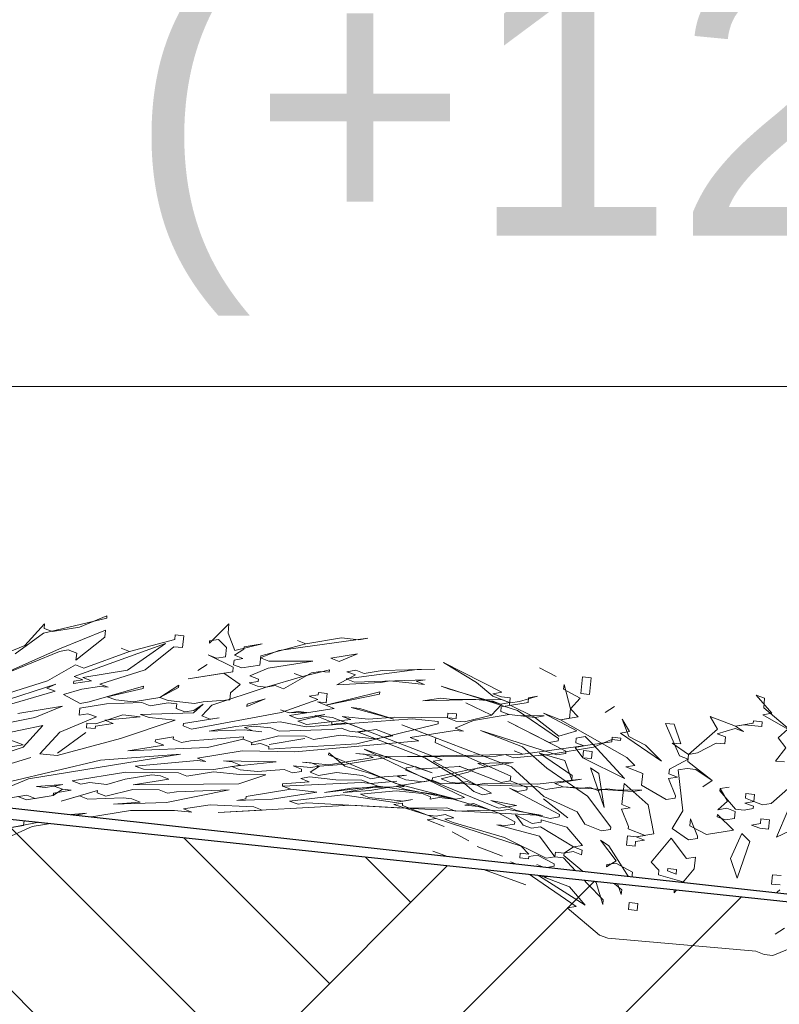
# Model space of a CAD drawing. Header units: millimetres. Extents: x 208545 to 5957542, y -593447 to 257160.
# Tile 34 of 60: x 5941322 to 5942181, y -588556 to -587442. Entities that reach past the tile are written whole.
import ezdxf

# ---------------------------------------------------------------- set-up
doc = ezdxf.new("R2010")
doc.units = ezdxf.units.MM
doc.header["$MEASUREMENT"] = 0
doc.linetypes.add('Wipeout_Contour', pattern=[1000, 0, -1000])
for name, color, linetype in [('Sytuacja - Teren', 7, 'Continuous'), ('Wnętrze - Umeblowanie', 7, 'Continuous'), ('Wymiarowanie - Ogólne', 7, 'Continuous')]:
    doc.layers.add(name, color=color, linetype=linetype)
for name, color, linetype, lineweight in [('Sytuacja - Teren_Nr_pióra__1', 7, 'Continuous', 13), ('Sytuacja - Teren_Nr_pióra__21', 7, 'Continuous', 25), ('Wnętrze - Umeblowanie_Nr_pióra__2', 8, 'Continuous', 13), ('Wymiarowanie - Ogólne_Nr_pióra__1', 7, 'Continuous', 13)]:
    doc.layers.add(name, color=color, linetype=linetype, lineweight=lineweight)
doc.styles.add('STYL_AUTOMATYCZNY_1', font='arial.ttf')

# ---------------------------------------------------------------- blocks, each defined once
blk = doc.blocks.new('Krzewy 27[21]_4', base_point=(5942317, -588515.5))
at = {"layer": 'Wnętrze - Umeblowanie_Nr_pióra__2', "color": 8, "linetype": 'Continuous', "lineweight": 13}
for p, q in [((5941867.2, -588203), (5941801.3, -588169.3)), ((5941801.3, -588169.3), (5941838.6, -588192)), ((5941909.8, -588175.2), (5941928.7, -588185.2)), ((5941928.7, -588185.2), (5941909.8, -588175.2)), ((5941838.6, -588192), (5941856.9, -588207.3)), ((5941958.4, -588185.6), (5941956.5, -588204.2)), ((5941968.2, -588186.7), (5941958.4, -588185.6)), ((5941966.3, -588205.3), (5941968.2, -588186.7)), ((5941808, -588199.6), (5941798.5, -588195.9)), ((5941798.5, -588195.9), (5941885, -588223.6)), ((5941865.9, -588216.3), (5941808, -588199.6)), ((5941857.1, -588204.7), (5941867.2, -588203)), ((5941937.1, -588199.5), (5941937.6, -588194.2)), ((5941955.9, -588209.5), (5941937.1, -588199.5)), ((5941937.6, -588194.2), (5941944.7, -588221.8)), ((5941856.9, -588207.3), (5941876, -588214.7)), ((5941866.7, -588208.3), (5941857.1, -588204.7)), ((5941876, -588214.7), (5941865.9, -588216.3)), ((5941876.5, -588209.4), (5941866.7, -588208.3)), ((5941875.7, -588217.3), (5941876.5, -588209.4)), ((5941944.7, -588221.8), (5941955.9, -588209.5)), ((5941956.5, -588204.2), (5941966.3, -588205.3)), ((5942164.4, -588209.7), (5942154.8, -588206.1)), ((5942154.8, -588206.1), (5942172.5, -588226.7)), ((5942163.3, -588220.4), (5942164.4, -588209.7)), ((5941626.6, -588226.3), (5941617, -588222.7)), ((5941617, -588222.7), (5941626.6, -588226.3)), ((5941636.7, -588224.7), (5941626.6, -588226.3)), ((5941626.6, -588226.3), (5941646.5, -588225.7)), ((5941646.5, -588225.7), (5941636.7, -588224.7)), ((5941706.5, -588221.2), (5941696.7, -588220.2)), ((5941696.7, -588220.2), (5941745, -588233.3)), ((5941745, -588233.3), (5941706.5, -588221.2)), ((5941826.3, -588214.9), (5941854.7, -588228.6)), ((5941854.7, -588228.6), (5941826.3, -588214.9)), ((5941904, -588231), (5941875.7, -588217.3)), ((5941885, -588223.6), (5941931.3, -588255.3)), ((5941944.7, -588221.8), (5941943.6, -588232.4)), ((5941953.7, -588230.8), (5941944.7, -588221.8)), ((5941994.6, -588218.9), (5941984, -588225.9)), ((5941984, -588225.9), (5941994.6, -588218.9)), ((5942199.8, -588251), (5942163.3, -588220.4)), ((5941675.7, -588231.4), (5941656, -588229.4)), ((5941656, -588229.4), (5941675.1, -588236.7)), ((5941675.1, -588236.7), (5941674.8, -588239.4)), ((5941799.8, -588279.2), (5941675.7, -588231.4)), ((5941920.9, -588259.6), (5941873.8, -588235.9)), ((5941873.8, -588235.9), (5941939.7, -588269.6)), ((5941931.6, -588252.7), (5941904, -588231)), ((5941933.5, -588234.1), (5941914.4, -588226.7)), ((5941914.4, -588226.7), (5941952, -588246.7)), ((5941933.5, -588234.1), (5941953.7, -588230.8)), ((5941943.6, -588232.4), (5941933.5, -588234.1)), ((5942008.5, -588276.7), (5941933.5, -588234.1)), ((5942011, -588252.8), (5942003.1, -588233.2)), ((5942003.1, -588233.2), (5942011.5, -588247.5)), ((5942131.3, -588241.2), (5942102.7, -588230.2)), ((5942102.7, -588230.2), (5942111.1, -588244.5)), ((5942151.8, -588235.3), (5942151.5, -588237.9)), ((5942161.6, -588236.3), (5942151.8, -588235.3)), ((5942161.1, -588241.6), (5942161.6, -588236.3)), ((5942172.5, -588226.7), (5942162.4, -588228.3)), ((5942162.4, -588228.3), (5942190.5, -588244.7)), ((5941674.8, -588239.4), (5941684.9, -588237.8)), ((5941684.9, -588237.8), (5941694.8, -588238.8)), ((5941694.8, -588238.8), (5941713.9, -588246.1)), ((5941713.9, -588246.1), (5941703.8, -588247.8)), ((5941703.8, -588247.8), (5941780.1, -588277.2)), ((5941878.3, -588287.4), (5941754.2, -588239.6)), ((5941754.2, -588239.6), (5941792.4, -588254.3)), ((5941929.4, -588273.9), (5941842.9, -588246.1)), ((5941842.9, -588246.1), (5941890.6, -588264.5)), ((5941952, -588246.7), (5941931.6, -588252.7)), ((5942011.5, -588247.5), (5942001.4, -588249.2)), ((5942062, -588239.1), (5942052.2, -588238.3)), ((5942052.2, -588238.3), (5942068.2, -588274.9)), ((5942069.7, -588261.4), (5942062, -588239.1)), ((5942111.1, -588244.5), (5942078.3, -588273.3)), ((5942110.6, -588249.8), (5942131, -588243.8)), ((5942131, -588243.8), (5942140.6, -588247.5)), ((5942151.5, -588237.9), (5942131.3, -588241.2)), ((5942131.3, -588241.2), (5942141.4, -588239.6)), ((5942140.6, -588247.5), (5942131.3, -588241.2)), ((5942141.4, -588239.6), (5942161.1, -588241.6)), ((5942190.5, -588244.7), (5942179.6, -588254.3)), ((5941792.4, -588254.3), (5941791.9, -588259.6)), ((5941931, -588258), (5941920.9, -588259.6)), ((5941931.3, -588255.3), (5941931, -588258)), ((5941951.2, -588254.7), (5941950.7, -588260)), ((5941961.3, -588253.1), (5941951.2, -588254.7)), ((5941970.3, -588262), (5941961.3, -588253.1)), ((5942001.4, -588249.2), (5942047.8, -588280.8)), ((5942029.8, -588262.9), (5942011, -588252.8)), ((5942120.1, -588253.5), (5942110.6, -588249.8)), ((5942119.3, -588261.4), (5942120.1, -588253.5)), ((5942179.6, -588254.3), (5942188.3, -588265.9)), ((5941788.3, -588294.1), (5941711.6, -588267.4)), ((5941711.6, -588267.4), (5941825.1, -588322.1)), ((5941791.9, -588259.6), (5941877.2, -588298)), ((5941890.6, -588264.5), (5941917.9, -588288.8)), ((5941939.7, -588269.6), (5941939.5, -588272.3)), ((5941960.2, -588263.7), (5941950.1, -588265.3)), ((5941950.1, -588265.3), (5941958.8, -588277)), ((5941950.7, -588260), (5941960.2, -588263.7)), ((5941959.7, -588269), (5941958.8, -588277)), ((5941969.5, -588270), (5941959.7, -588269)), ((5941968.7, -588278), (5941969.5, -588270)), ((5942006, -588300.6), (5941970.3, -588262)), ((5942047.8, -588280.8), (5942029.8, -588262.9)), ((5942078.3, -588273.3), (5942059.8, -588260.6)), ((5942059.8, -588260.6), (5942069.7, -588261.4)), ((5942088.4, -588271.6), (5942109.5, -588260.4)), ((5942109.5, -588260.4), (5942119.3, -588261.4)), ((5942188.3, -588265.9), (5942176.8, -588280.8)), ((5941671.3, -588273.9), (5941671.5, -588271.3)), ((5941747.3, -588306), (5941671.3, -588273.9)), ((5941671.5, -588271.3), (5941689.8, -588286.6)), ((5941780.1, -588277.2), (5941817.5, -588299.8)), ((5941789.7, -588280.9), (5941799.8, -588279.2)), ((5941855.4, -588317.2), (5941789.7, -588280.9)), ((5941938.6, -588280.2), (5941909.7, -588271.9)), ((5941909.7, -588271.9), (5941946.8, -588297.2)), ((5941939.5, -588272.3), (5941929.4, -588273.9)), ((5941946.3, -588302.5), (5941938.6, -588280.2)), ((5941958.8, -588277), (5942006, -588300.6)), ((5941958.8, -588277), (5941968.7, -588278)), ((5942017.5, -588285.7), (5942008.5, -588276.7)), ((5942077.8, -588278.6), (5942056.8, -588289.8)), ((5942068.2, -588274.9), (5942077.8, -588278.6)), ((5942077.5, -588281.2), (5942078.3, -588273.3)), ((5942105, -588302.9), (5942077.5, -588281.2)), ((5942078.3, -588273.3), (5942088.4, -588271.6)), ((5942176.8, -588280.8), (5942186.7, -588281.8)), ((5941689.8, -588286.6), (5941718.7, -588295)), ((5941758.8, -588291.1), (5941759.1, -588288.4)), ((5941863.5, -588334.2), (5941758.8, -588291.1)), ((5941759.1, -588288.4), (5941769.2, -588286.8)), ((5941769.2, -588286.8), (5941788.3, -588294.1)), ((5941866.6, -588305), (5941818.9, -588286.6)), ((5941818.9, -588286.6), (5941866.6, -588305)), ((5941914.6, -588320.7), (5941878.3, -588287.4)), ((5941917.9, -588288.8), (5941964.2, -588320.5)), ((5941976.8, -588294.9), (5941967.6, -588288.6)), ((5941967.6, -588288.6), (5941982.8, -588333.1)), ((5942007.4, -588287.4), (5942017.5, -588285.7)), ((5942026.5, -588294.7), (5942007.4, -588287.4)), ((5942056.8, -588289.8), (5942056.2, -588295.1)), ((5942066.6, -588290.8), (5942076.7, -588289.2)), ((5942071.7, -588337), (5942066.6, -588290.8)), ((5942076.7, -588289.2), (5942086.5, -588290.2)), ((5942086.5, -588290.2), (5942105, -588302.9)), ((5941718.7, -588295), (5941756.9, -588309.7)), ((5941817.5, -588299.8), (5941835.7, -588315.2)), ((5941876.7, -588303.3), (5941866.6, -588305)), ((5941866.6, -588305), (5941876.7, -588303.3)), ((5941877.2, -588298), (5941876.7, -588303.3)), ((5941876.7, -588303.3), (5941895.8, -588310.7)), ((5941946.8, -588297.2), (5941946.3, -588302.5)), ((5941982.8, -588333.1), (5941976.8, -588294.9)), ((5942025.1, -588308), (5942026.5, -588294.7)), ((5942065.8, -588298.8), (5942055.7, -588300.4)), ((5942055.7, -588300.4), (5942063.6, -588320)), ((5942056.2, -588295.1), (5942065.8, -588298.8)), ((5942105, -588302.9), (5942094.4, -588309.8)), ((5942094.4, -588309.8), (5942105, -588302.9)), ((5941666.8, -588316.4), (5941727.2, -588309.3)), ((5941697.1, -588311.5), (5941666.8, -588316.4)), ((5941756.9, -588309.7), (5941697.1, -588311.5)), ((5941727.2, -588309.3), (5941795.6, -588319.1)), ((5941815, -588323.8), (5941747.3, -588306)), ((5941885.4, -588315), (5941875.8, -588311.3)), ((5941875.8, -588311.3), (5941932.3, -588341.3)), ((5941895.5, -588313.3), (5941885.4, -588315)), ((5941895.8, -588310.7), (5941895.5, -588313.3)), ((5942005.5, -588306), (5942003, -588329.9)), ((5942032.7, -588330.3), (5942005.5, -588306)), ((5942053.2, -588324.3), (5942025.1, -588308)), ((5942113.8, -588314.5), (5942114, -588311.9)), ((5942131.5, -588335.2), (5942113.8, -588314.5)), ((5942114, -588311.9), (5942124.1, -588310.2)), ((5942124.1, -588310.2), (5942114, -588311.9)), ((5942114, -588311.9), (5942122.5, -588326.2)), ((5942193.7, -588309.4), (5942171.9, -588328.6)), ((5941795.6, -588319.1), (5941853.4, -588335.8)), ((5941825.1, -588322.1), (5941815, -588323.8)), ((5941835.7, -588315.2), (5941845.3, -588318.8)), ((5941845.3, -588318.8), (5941855.4, -588317.2)), ((5941883.7, -588330.9), (5941854.6, -588325.2)), ((5941854.6, -588325.2), (5941873.6, -588332.5)), ((5941914.3, -588323.3), (5941941.8, -588345)), ((5941941.8, -588345), (5941914.3, -588323.3)), ((5941952.5, -588338), (5941914.6, -588320.7)), ((5941964.2, -588320.5), (5941990.4, -588355.4)), ((5942063.3, -588322.7), (5942053.2, -588324.3)), ((5942063.6, -588320), (5942063.3, -588322.7)), ((5942143.2, -588317.6), (5942142.7, -588322.9)), ((5942142.7, -588322.9), (5942152.2, -588326.6)), ((5942153, -588318.6), (5942143.2, -588317.6)), ((5942152.2, -588326.6), (5942153, -588318.6)), ((5941755, -588328.2), (5941744.9, -588329.9)), ((5941744.9, -588329.9), (5941783.3, -588341.9)), ((5941754.7, -588330.9), (5941755, -588328.2)), ((5941783.3, -588341.9), (5941754.7, -588330.9)), ((5941853.4, -588335.8), (5941863, -588339.5)), ((5941873.6, -588332.5), (5941863.5, -588334.2)), ((5941873.6, -588332.5), (5941883.7, -588330.9)), ((5941883.2, -588336.2), (5941873.6, -588332.5)), ((5941921.9, -588345.6), (5941883.2, -588336.2)), ((5942012.5, -588333.5), (5942002.4, -588335.2)), ((5942002.4, -588335.2), (5942010.3, -588354.8)), ((5942003, -588329.9), (5942012.5, -588333.5)), ((5942039.2, -588363.2), (5942032.7, -588330.3)), ((5942059.7, -588357.2), (5942071.7, -588337)), ((5942122.5, -588326.2), (5942111.6, -588335.8)), ((5942111.6, -588335.8), (5942121.7, -588334.1)), ((5942121.7, -588334.1), (5942131.2, -588337.8)), ((5942141.3, -588336.2), (5942131.5, -588335.2)), ((5942151.4, -588334.5), (5942141.3, -588336.2)), ((5942152.2, -588326.6), (5942142.1, -588328.2)), ((5942142.1, -588328.2), (5942151.7, -588331.9)), ((5942151.7, -588331.9), (5942151.4, -588334.5)), ((5942161.8, -588330.3), (5942152.2, -588326.6)), ((5942171.9, -588328.6), (5942161.8, -588330.3)), ((5942191, -588336), (5942177.8, -588366.8)), ((5941792.9, -588345.6), (5941782.8, -588347.2)), ((5941782.8, -588347.2), (5941792.9, -588345.6)), ((5941782.8, -588347.2), (5941801.9, -588354.6)), ((5941801.9, -588354.6), (5941782.8, -588347.2)), ((5941793.1, -588343), (5941783.3, -588341.9)), ((5941783.3, -588341.9), (5941792.9, -588345.6)), ((5941792.9, -588345.6), (5941888.9, -588377.1)), ((5941803.2, -588341.3), (5941793.1, -588343)), ((5941802.7, -588346.6), (5941812.8, -588345)), ((5941812.2, -588350.3), (5941802.7, -588346.6)), ((5941812.8, -588345), (5941803.2, -588341.3)), ((5941863, -588339.5), (5941881.8, -588349.5)), ((5941901.4, -588351.5), (5941882.6, -588341.5)), ((5941882.6, -588341.5), (5941891.4, -588353.2)), ((5941911.8, -588347.2), (5941911.5, -588349.9)), ((5941940.7, -588355.6), (5941911.8, -588347.2)), ((5941932, -588344), (5941921.9, -588345.6)), ((5941932.3, -588341.3), (5941932, -588344)), ((5941960.9, -588352.3), (5941952.5, -588338)), ((5942079.9, -588354), (5942080.7, -588346)), ((5942080.7, -588346), (5942088.6, -588365.6)), ((5942110.7, -588343.7), (5942111, -588341.1)), ((5942120.3, -588347.4), (5942110.7, -588343.7)), ((5942111, -588341.1), (5942129, -588359.1)), ((5942130.4, -588345.8), (5942120.3, -588347.4)), ((5942131.2, -588337.8), (5942130.4, -588345.8)), ((5942160.1, -588346.2), (5942159.6, -588351.5)), ((5942169.9, -588347.2), (5942160.1, -588346.2)), ((5942168.8, -588357.8), (5942169.9, -588347.2)), ((5942177.8, -588366.8), (5942219.6, -588347)), ((5941870.1, -588367.1), (5941812.2, -588350.3)), ((5941871.4, -588353.8), (5941861.6, -588352.8)), ((5941861.6, -588352.8), (5941909.9, -588365.8)), ((5941881.5, -588352.1), (5941871.4, -588353.8)), ((5941881.8, -588349.5), (5941881.5, -588352.1)), ((5941891.4, -588353.2), (5941900.9, -588356.8)), ((5941900.9, -588356.8), (5941911, -588355.2)), ((5941911.5, -588349.9), (5941901.4, -588351.5)), ((5941911, -588355.2), (5941948.3, -588377.9)), ((5941958.4, -588376.2), (5941940.7, -588355.6)), ((5941980, -588359.7), (5941960.9, -588352.3)), ((5941990.1, -588358.1), (5941980, -588359.7)), ((5941990.4, -588355.4), (5941990.1, -588358.1)), ((5942010.3, -588354.8), (5942010, -588357.4)), ((5942010, -588357.4), (5942029.1, -588364.8)), ((5942078.2, -588369.9), (5942059.7, -588357.2)), ((5942098.7, -588364), (5942079.9, -588354)), ((5942129, -588359.1), (5942098.7, -588364)), ((5942159.6, -588351.5), (5942149.5, -588353.1)), ((5942149.5, -588353.1), (5942159, -588356.8)), ((5942159, -588356.8), (5942168.8, -588357.8)), ((5941811.1, -588360.9), (5941829.9, -588370.9)), ((5941829.9, -588370.9), (5941811.1, -588360.9)), ((5941917.2, -588390.7), (5941870.1, -588367.1)), ((5941909.9, -588365.8), (5941927.3, -588389.1)), ((5941988.2, -588376.6), (5941978.9, -588370.3)), ((5941978.9, -588370.3), (5941996.4, -588393.6)), ((5942009.2, -588365.4), (5942008.1, -588376)), ((5942019, -588366.4), (5942009.2, -588365.4)), ((5942018.5, -588371.7), (5942028.6, -588370.1)), ((5942019, -588366.4), (5942039.2, -588363.2)), ((5942029.1, -588364.8), (5942019, -588366.4)), ((5942028.6, -588370.1), (5942019, -588366.4)), ((5942058.6, -588367.8), (5942035.9, -588395)), ((5942076, -588391.1), (5942058.6, -588367.8)), ((5942088.3, -588368.3), (5942078.2, -588369.9)), ((5942088.6, -588365.6), (5942088.3, -588368.3)), ((5942138.5, -588362.7), (5942125.7, -588390.9)), ((5942147.5, -588371.7), (5942138.5, -588362.7)), ((5941839.2, -588377.3), (5941867.8, -588388.3)), ((5941867.8, -588388.3), (5941839.2, -588377.3)), ((5941888.9, -588377.1), (5941897.9, -588386)), ((5941948.3, -588377.9), (5941937.7, -588384.8)), ((5941948.3, -588377.9), (5941958.4, -588376.2)), ((5941957.9, -588381.5), (5941948.3, -588377.9)), ((5941957.3, -588386.9), (5941957.9, -588381.5)), ((5942013.8, -588416.9), (5941988.2, -588376.6)), ((5942008.1, -588376), (5942017.9, -588377)), ((5942017.9, -588377), (5942018.5, -588371.7)), ((5942133.3, -588413.2), (5942147.5, -588371.7)), ((5941789, -588382.8), (5941894.3, -588420.6)), ((5941894.3, -588420.6), (5941789, -588382.8)), ((5941888, -588385), (5941887.5, -588390.3)), ((5941887.5, -588390.3), (5941897.3, -588391.4)), ((5941897.9, -588386), (5941888, -588385)), ((5941897.3, -588391.4), (5941897.6, -588388.7)), ((5941897.6, -588388.7), (5941907.7, -588387.1)), ((5941907.7, -588387.1), (5941926.5, -588397.1)), ((5941927.3, -588389.1), (5941917.2, -588390.7)), ((5941927.9, -588383.8), (5941927.3, -588389.1)), ((5941927.3, -588389.1), (5941937.1, -588390.1)), ((5941937.7, -588384.8), (5941927.9, -588383.8)), ((5941937.1, -588390.1), (5941963.9, -588419.7)), ((5941937.4, -588387.5), (5941937.7, -588384.8)), ((5941973.9, -588418.1), (5941937.4, -588387.5)), ((5941937.7, -588384.8), (5941947.8, -588383.2)), ((5941947.8, -588383.2), (5941957.3, -588386.9)), ((5942086.1, -588389.5), (5942076, -588391.1)), ((5942084.7, -588402.8), (5942086.1, -588389.5)), ((5942125.7, -588390.9), (5942133.3, -588413.2)), ((5941905.8, -588405.7), (5941877.1, -588394.6)), ((5941877.1, -588394.6), (5941905.8, -588405.7)), ((5941915.8, -588404), (5941905.8, -588405.7)), ((5941916.1, -588401.4), (5941906.6, -588397.7)), ((5941906.6, -588397.7), (5941916.1, -588401.4)), ((5941915, -588412), (5941925.9, -588402.4)), ((5941916.1, -588401.4), (5941915.8, -588404)), ((5941926.2, -588399.7), (5941916.1, -588401.4)), ((5941925.9, -588402.4), (5941925.1, -588410.4)), ((5941926.5, -588397.1), (5941926.2, -588399.7)), ((5941996.4, -588393.6), (5941985.7, -588400.5)), ((5941985.7, -588400.5), (5941986, -588397.9)), ((5941986, -588397.9), (5941996.1, -588396.2)), ((5941996.1, -588396.2), (5942014.9, -588406.3)), ((5942035.9, -588395), (5942044.9, -588404)), ((5942044.9, -588404), (5942044.4, -588409.3)), ((5942055, -588402.4), (5942054.7, -588405)), ((5942064.8, -588403.4), (5942055, -588402.4)), ((5942062.1, -588429.9), (5942084.7, -588402.8)), ((5942064.3, -588408.7), (5942064.8, -588403.4)), ((5941905.8, -588405.7), (5941895.7, -588407.3)), ((5941895.7, -588407.3), (5941951.3, -588445.3)), ((5941915, -588412), (5941905.5, -588408.3)), ((5941905.5, -588408.3), (5941961.4, -588443.6)), ((5941925.1, -588410.4), (5941915, -588412)), ((5941943.7, -588423), (5941915, -588412)), ((5941994.7, -588409.5), (5941984.6, -588411.2)), ((5941984.6, -588411.2), (5942002.9, -588426.5)), ((5942002.3, -588431.8), (5941994.7, -588409.5)), ((5942014.9, -588406.3), (5942013.8, -588416.9)), ((5942044.4, -588409.3), (5942073.3, -588417.7)), ((5942054.7, -588405), (5942064.3, -588408.7)), ((5942173.4, -588409.3), (5942172.3, -588419.9)), ((5942183.2, -588410.3), (5942173.4, -588409.3)), ((5941961.4, -588443.6), (5941943.7, -588423)), ((5941963.9, -588419.7), (5941981.8, -588437.7)), ((5941981.3, -588443), (5941973.9, -588418.1)), ((5942062.6, -588424.6), (5942062.1, -588429.9)), ((5942073.3, -588417.7), (5942062.6, -588424.6)), ((5942181.6, -588426.3), (5942170.6, -588435.9)), ((5942170.6, -588435.9), (5942181.6, -588426.3)), ((5942172.3, -588419.9), (5942182.1, -588420.9)), ((5942002.9, -588426.5), (5942002.3, -588431.8)), ((5941951.3, -588445.3), (5941941.2, -588446.9)), ((5941941.2, -588446.9), (5941977.7, -588477.6)), ((5941981.8, -588437.7), (5941981.3, -588443)), ((5942011.3, -588440.8), (5942010.5, -588448.7)), ((5942021.1, -588441.8), (5942011.3, -588440.8)), ((5942020.3, -588449.8), (5942021.1, -588441.8)), ((5942010.5, -588448.7), (5942020.3, -588449.8)), ((5942187, -588469.8), (5942176.3, -588476.7)), ((5942176.3, -588476.7), (5942187, -588469.8)), ((5941977.7, -588477.6), (5941987.2, -588481.2)), ((5941987.2, -588481.2), (5942154.5, -588495.9)), ((5942173.8, -588500.6), (5942205, -588487.7)), ((5942154.5, -588495.9), (5942164, -588499.6)), ((5942164, -588499.6), (5942173.8, -588500.6))]:
    blk.add_line(p, q, dxfattribs=at)
blk = doc.blocks.new('Krzewy 27[22]_4', base_point=(5941317.8, -588395.7))
at = {"layer": 'Wnętrze - Umeblowanie_Nr_pióra__2', "color": 8, "linetype": 'Continuous', "lineweight": 13}
for p, q in [((5941350.1, -588125.3), (5941327.7, -588149.8)), ((5941349, -588136), (5941420.3, -588119.2)), ((5941349.6, -588130.6), (5941350.1, -588125.3)), ((5941420.6, -588116.5), (5941389.4, -588129.4)), ((5941420.3, -588119.2), (5941420.6, -588116.5)), ((5941558.6, -588125.5), (5941536.5, -588147.4)), ((5941557.5, -588136.1), (5941558.6, -588125.5)), ((5941316.8, -588159.4), (5941349, -588136)), ((5941359.1, -588134.3), (5941349.6, -588130.6)), ((5941389.4, -588129.4), (5941359.1, -588134.3)), ((5941418.9, -588132.5), (5941367, -588153.9)), ((5941418.1, -588140.4), (5941418.9, -588132.5)), ((5941565.4, -588155.7), (5941557.5, -588136.1)), ((5941486.8, -588147.6), (5941383.6, -588185.2)), ((5941385.6, -588166.6), (5941418.1, -588140.4)), ((5941443.9, -588178), (5941486.8, -588147.6)), ((5941497.2, -588143.3), (5941446.2, -588156.8)), ((5941497.7, -588138), (5941497.2, -588143.3)), ((5941507.6, -588139), (5941497.7, -588138)), ((5941506.2, -588152.3), (5941507.6, -588139)), ((5941536.5, -588147.4), (5941536.7, -588144.7)), ((5941536.7, -588144.7), (5941546.8, -588143.1)), ((5941546.8, -588143.1), (5941555.8, -588152.1)), ((5941615, -588155.5), (5941715.7, -588141.8)), ((5941645.6, -588148), (5941636.1, -588144.3)), ((5941636.1, -588144.3), (5941645.6, -588148)), ((5941686, -588141.4), (5941645.6, -588148)), ((5941705.6, -588143.5), (5941686, -588141.4)), ((5941715.7, -588141.8), (5941705.6, -588143.5)), ((5941367, -588153.9), (5941283.8, -588190.9)), ((5941327.7, -588149.8), (5941296.6, -588162.7)), ((5941304.5, -588182.3), (5941366.8, -588156.6)), ((5941366.8, -588156.6), (5941376.9, -588154.9)), ((5941376.9, -588154.9), (5941386.4, -588158.6)), ((5941386.4, -588158.6), (5941385.6, -588166.6)), ((5941446.2, -588156.8), (5941394.6, -588175.6)), ((5941446.2, -588156.8), (5941436.6, -588153.1)), ((5941436.6, -588153.1), (5941446.2, -588156.8)), ((5941463.9, -588177.4), (5941496.4, -588151.3)), ((5941496.4, -588151.3), (5941506.2, -588152.3)), ((5941555.8, -588152.1), (5941554.7, -588162.7)), ((5941564.8, -588161.1), (5941575.5, -588154.1)), ((5941596, -588148.2), (5941565.4, -588155.7)), ((5941575.5, -588154.1), (5941575.8, -588151.5)), ((5941575.8, -588151.5), (5941596, -588148.2)), ((5941594.3, -588164.1), (5941615, -588155.5)), ((5941645.6, -588148), (5941594.6, -588161.5)), ((5941544.6, -588164.3), (5941535.1, -588160.7)), ((5941535.1, -588160.7), (5941563.5, -588174.3)), ((5941554.7, -588162.7), (5941544.6, -588164.3)), ((5941563.7, -588171.7), (5941564.3, -588166.4)), ((5941564.3, -588166.4), (5941574.4, -588164.7)), ((5941574.4, -588164.7), (5941564.8, -588161.1)), ((5941594.6, -588161.5), (5941593.5, -588172.1)), ((5941603.8, -588167.8), (5941594.3, -588164.1)), ((5941603, -588175.8), (5941653.5, -588167.6)), ((5941653.5, -588167.6), (5941603.8, -588167.8)), ((5941704, -588159.4), (5941673.7, -588164.3)), ((5941673.7, -588164.3), (5941683.2, -588168)), ((5941683.2, -588168), (5941704, -588159.4)), ((5941385, -588171.9), (5941353.3, -588190.1)), ((5941394.6, -588175.6), (5941385, -588171.9)), ((5941393.5, -588186.2), (5941443.9, -588178)), ((5941412.5, -588193.6), (5941463.9, -588177.4)), ((5941562.9, -588179.6), (5941512.4, -588187.8)), ((5941512.4, -588187.8), (5941552.8, -588181.3)), ((5941534, -588171.3), (5941523.3, -588178.2)), ((5941523.3, -588178.2), (5941534, -588171.3)), ((5941552.8, -588181.3), (5941571.3, -588193.9)), ((5941563.5, -588174.3), (5941562.9, -588179.6)), ((5941573.3, -588175.4), (5941563.7, -588171.7)), ((5941593.5, -588172.1), (5941573.3, -588175.4)), ((5941582.3, -588184.3), (5941603, -588175.8)), ((5941620.4, -588199), (5941652.1, -588180.9)), ((5941672.3, -588177.6), (5941641.7, -588185.2)), ((5941652.1, -588180.9), (5941662.2, -588179.2)), ((5941662.2, -588179.2), (5941672, -588180.3)), ((5941672, -588180.3), (5941672.3, -588177.6)), ((5941691.1, -588187.6), (5941771.6, -588177.2)), ((5941702.1, -588178), (5941692, -588179.6)), ((5941692, -588179.6), (5941701.5, -588183.3)), ((5941711.6, -588181.7), (5941702.1, -588178)), ((5941731.8, -588178.4), (5941711.6, -588181.7)), ((5941791.5, -588176.6), (5941731.8, -588178.4)), ((5941771.6, -588177.2), (5941791.5, -588176.6)), ((5941353.3, -588190.1), (5941302, -588206.2)), ((5941382.8, -588193.1), (5941403, -588189.9)), ((5941383.1, -588190.5), (5941382.8, -588193.1)), ((5941393.2, -588188.9), (5941383.1, -588190.5)), ((5941383.6, -588185.2), (5941393.2, -588188.9)), ((5941403, -588189.9), (5941393.5, -588186.2)), ((5941581.4, -588192.3), (5941591.5, -588190.7)), ((5941591, -588196), (5941581.4, -588192.3)), ((5941591.8, -588188), (5941582.3, -588184.3)), ((5941591.5, -588190.7), (5941591.8, -588188)), ((5941641.7, -588185.2), (5941600.8, -588197)), ((5941641.7, -588185.2), (5941632.2, -588181.5)), ((5941632.2, -588181.5), (5941641.7, -588185.2)), ((5941701.5, -588183.3), (5941680.5, -588194.5)), ((5941680.5, -588194.5), (5941730.4, -588191.7)), ((5941700.7, -588191.3), (5941691.1, -588187.6)), ((5941780.3, -588188.8), (5941700.7, -588191.3)), ((5941730.4, -588191.7), (5941740.5, -588190)), ((5941740.5, -588190), (5941779.8, -588194.1)), ((5941770.3, -588190.5), (5941780.3, -588188.8)), ((5941779.8, -588194.1), (5941770.3, -588190.5)), ((5941280.2, -588225.4), (5941362.1, -588201.7)), ((5941362.9, -588193.8), (5941280.7, -588220.1)), ((5941352.5, -588198.1), (5941362.9, -588193.8)), ((5941362.1, -588201.7), (5941352.5, -588198.1)), ((5941371.6, -588205.4), (5941392.1, -588199.5)), ((5941392.1, -588199.5), (5941412.3, -588196.2)), ((5941461.9, -588196), (5941400.5, -588213.8)), ((5941412.3, -588196.2), (5941422.1, -588197.2)), ((5941422.1, -588197.2), (5941412.5, -588193.6)), ((5941421, -588207.9), (5941461.7, -588198.7)), ((5941461.7, -588198.7), (5941461.9, -588196)), ((5941501.8, -588194.8), (5941480.5, -588208.7)), ((5941480.5, -588208.7), (5941501.5, -588197.4)), ((5941501.5, -588197.4), (5941501.8, -588194.8)), ((5941539.1, -588217.4), (5941600.8, -588197)), ((5941560.4, -588203.5), (5941559.6, -588211.5)), ((5941571.3, -588193.9), (5941560.4, -588203.5)), ((5941600.8, -588197), (5941591, -588196)), ((5941600.8, -588197), (5941610.9, -588195.4)), ((5941610.9, -588195.4), (5941620.4, -588199)), ((5941659.7, -588203.1), (5941659.5, -588205.8)), ((5941669.6, -588204.2), (5941659.7, -588203.1)), ((5941729.3, -588202.3), (5941668.2, -588217.4)), ((5941729, -588205), (5941729.3, -588202.3)), ((5941390.4, -588215.4), (5941371.6, -588205.4)), ((5941400.5, -588213.8), (5941390.4, -588215.4)), ((5941460, -588214.6), (5941420.2, -588215.8)), ((5941430.5, -588211.5), (5941421, -588207.9)), ((5941450.2, -588213.6), (5941430.5, -588211.5)), ((5941480.5, -588208.7), (5941450.2, -588213.6)), ((5941469.5, -588218.3), (5941460, -588214.6)), ((5941490, -588212.3), (5941480.5, -588208.7)), ((5941519.5, -588215.4), (5941490, -588212.3)), ((5941529.6, -588213.8), (5941519.5, -588215.4)), ((5941559.6, -588211.5), (5941529.6, -588213.8)), ((5941578.7, -588218.9), (5941599.4, -588210.3)), ((5941599.4, -588210.3), (5941579, -588216.2)), ((5941658.9, -588211.1), (5941617.7, -588225.6)), ((5941659.5, -588205.8), (5941649.4, -588207.4)), ((5941649.4, -588207.4), (5941658.9, -588211.1)), ((5941668.2, -588217.4), (5941658.6, -588213.8)), ((5941658.6, -588213.8), (5941668.5, -588214.8)), ((5941668.2, -588217.4), (5941729, -588205)), ((5941668.5, -588214.8), (5941669.6, -588204.2)), ((5941798.1, -588209.5), (5941777.9, -588212.7)), ((5941777.9, -588212.7), (5941837.6, -588210.9)), ((5941807.9, -588210.5), (5941798.1, -588209.5)), ((5941867.4, -588211.3), (5941807.9, -588210.5)), ((5941837.6, -588210.9), (5941857.3, -588212.9)), ((5941857.3, -588212.9), (5941866.8, -588216.6)), ((5941866.5, -588219.2), (5941896.8, -588214.3)), ((5941876.9, -588215), (5941867.4, -588211.3)), ((5941887, -588213.3), (5941876.9, -588215)), ((5941907.5, -588207.4), (5941887, -588213.3)), ((5941896.8, -588214.3), (5941897.4, -588209)), ((5941897.4, -588209), (5941907.5, -588207.4)), ((5941370.2, -588218.7), (5941319.7, -588226.9)), ((5941339.1, -588231.6), (5941370.2, -588218.7)), ((5941389.9, -588220.7), (5941389, -588228.7)), ((5941420.2, -588215.8), (5941389.9, -588220.7)), ((5941489.7, -588215), (5941469.5, -588218.3)), ((5941499.6, -588216), (5941489.7, -588215)), ((5941499, -588221.3), (5941499.6, -588216)), ((5941508.6, -588225), (5941499, -588221.3)), ((5941518.7, -588223.4), (5941508.6, -588225)), ((5941617.7, -588225.6), (5941516.4, -588244.6)), ((5941518.4, -588226), (5941529.3, -588216.4)), ((5941529.3, -588216.4), (5941518.7, -588223.4)), ((5941527.9, -588229.7), (5941539.1, -588217.4)), ((5941579, -588216.2), (5941578.7, -588218.9)), ((5941627.2, -588229.3), (5941677.7, -588221.1)), ((5941677.7, -588221.1), (5941668.2, -588217.4)), ((5941866.8, -588216.6), (5941855.6, -588228.9)), ((5941866, -588224.6), (5941866.5, -588219.2)), ((5941875.5, -588228.2), (5941866, -588224.6)), ((5941268.2, -588245.7), (5941339.1, -588231.6)), ((5941408.7, -588230.7), (5941367.2, -588247.9)), ((5941389, -588228.7), (5941399.1, -588227.1)), ((5941399.1, -588227.1), (5941408.7, -588230.7)), ((5941438.7, -588228.5), (5941407.9, -588238.7)), ((5941418.2, -588234.4), (5941458.3, -588230.5)), ((5941427.8, -588238.1), (5941418.2, -588234.4)), ((5941435.9, -588255), (5941497.6, -588234.6)), ((5941458.3, -588230.5), (5941438.7, -588228.5)), ((5941458.6, -588227.9), (5941518.4, -588226)), ((5941468.2, -588231.5), (5941458.6, -588227.9)), ((5941497.6, -588234.6), (5941468.2, -588231.5)), ((5941507.2, -588238.3), (5941547.6, -588231.7)), ((5941537.5, -588233.4), (5941527.9, -588229.7)), ((5941547.6, -588231.7), (5941537.5, -588233.4)), ((5941616.6, -588236.2), (5941566.4, -588241.7)), ((5941645.8, -588241.9), (5941616.6, -588236.2)), ((5941636.8, -588233), (5941627.2, -588229.3)), ((5941636.5, -588235.6), (5941667.1, -588228.1)), ((5941646.1, -588239.3), (5941636.5, -588235.6)), ((5941667.1, -588228.1), (5941636.8, -588233)), ((5941765.8, -588232.9), (5941645.8, -588241.9)), ((5941696.3, -588233.8), (5941646.1, -588239.3)), ((5941716.2, -588233.2), (5941686.7, -588230.1)), ((5941686.7, -588230.1), (5941696.3, -588233.8)), ((5941746.2, -588230.9), (5941716.2, -588233.2)), ((5941805.7, -588231.7), (5941746.2, -588230.9)), ((5941795.3, -588236), (5941765.8, -588232.9)), ((5941795, -588238.7), (5941795.3, -588236)), ((5941806.2, -588226.4), (5941805.7, -588231.7)), ((5941815.2, -588235.4), (5941805.7, -588231.7)), ((5941805.7, -588231.7), (5941815.5, -588232.7)), ((5941816, -588227.4), (5941806.2, -588226.4)), ((5941814.4, -588243.4), (5941835.1, -588234.8)), ((5941825, -588236.4), (5941815.2, -588235.4)), ((5941815.5, -588232.7), (5941816, -588227.4)), ((5941855.6, -588228.9), (5941825, -588236.4)), ((5941835.1, -588234.8), (5941875.5, -588228.2)), ((5941875.5, -588228.2), (5941905, -588231.3)), ((5941885.3, -588229.3), (5941875.5, -588228.2)), ((5941915.1, -588229.7), (5941885.3, -588229.3)), ((5941905, -588231.3), (5941915.1, -588229.7)), ((5941348.1, -588240.5), (5941287.2, -588253)), ((5941325.7, -588265.1), (5941348.1, -588240.5)), ((5941367.2, -588247.9), (5941344.8, -588272.4)), ((5941398, -588237.7), (5941397.5, -588243)), ((5941397.5, -588243), (5941407.3, -588244)), ((5941407.9, -588238.7), (5941398, -588237.7)), ((5941407.3, -588244), (5941407.6, -588241.4)), ((5941407.6, -588241.4), (5941427.8, -588238.1)), ((5941506.9, -588240.9), (5941507.2, -588238.3)), ((5941516.4, -588244.6), (5941506.9, -588240.9)), ((5941566.4, -588241.7), (5941536.1, -588246.7)), ((5941536.1, -588246.7), (5941575.9, -588245.4)), ((5941575.9, -588245.4), (5941595.6, -588247.5)), ((5941576.2, -588242.8), (5941586.3, -588241.1)), ((5941585.7, -588246.4), (5941576.2, -588242.8)), ((5941595.6, -588247.5), (5941585.7, -588246.4)), ((5941586.3, -588241.1), (5941605.9, -588243.2)), ((5941605.9, -588243.2), (5941615.5, -588246.8)), ((5941615.5, -588246.8), (5941675.2, -588245)), ((5941675.2, -588245), (5941685.3, -588243.4)), ((5941685.3, -588243.4), (5941694.9, -588247)), ((5941694.9, -588247), (5941704.7, -588248.1)), ((5941703.3, -588261.3), (5941795, -588238.7)), ((5941704.7, -588248.1), (5941724.9, -588244.8)), ((5941724.9, -588244.8), (5941744, -588252.1)), ((5941763.6, -588254.2), (5941814.1, -588246)), ((5941814.1, -588246), (5941823.9, -588247)), ((5941823.9, -588247), (5941814.4, -588243.4)), ((5941306.9, -588255), (5941326, -588262.4)), ((5941364.4, -588274.5), (5941435.9, -588255)), ((5941396.9, -588248.3), (5941364.7, -588271.8)), ((5941364.7, -588271.8), (5941396.9, -588248.3)), ((5941475.5, -588256.5), (5941475.2, -588259.1)), ((5941475.2, -588259.1), (5941484.8, -588262.8)), ((5941495.7, -588253.2), (5941475.5, -588256.5)), ((5941495.4, -588255.8), (5941495.7, -588253.2)), ((5941505, -588259.5), (5941495.4, -588255.8)), ((5941515.1, -588257.9), (5941505, -588259.5)), ((5941575.1, -588253.4), (5941515.1, -588257.9)), ((5941534.2, -588265.2), (5941574.8, -588256)), ((5941574.8, -588256), (5941575.1, -588253.4)), ((5941584.4, -588259.7), (5941574.8, -588256)), ((5941574.8, -588256), (5941584.4, -588259.7)), ((5941614.9, -588252.2), (5941584.4, -588259.7)), ((5941644.4, -588255.2), (5941604, -588261.8)), ((5941604, -588261.8), (5941644.4, -588255.2)), ((5941644.7, -588252.6), (5941614.9, -588252.2)), ((5941632.9, -588270.1), (5941773.2, -588257.9)), ((5941654.2, -588256.2), (5941644.7, -588252.6)), ((5941684.5, -588251.3), (5941654.2, -588256.2)), ((5941723.8, -588255.4), (5941684.5, -588251.3)), ((5941744, -588252.1), (5941723.8, -588255.4)), ((5941773.2, -588257.9), (5941763.6, -588254.2)), ((5941991.4, -588259.1), (5941890.8, -588272.8)), ((5941971, -588265), (5941991.7, -588256.4)), ((5941992, -588253.8), (5941991.4, -588259.1)), ((5941991.7, -588256.4), (5942001.5, -588257.4)), ((5942001.8, -588254.8), (5941992, -588253.8)), ((5942001.5, -588257.4), (5942001.8, -588254.8)), ((5941264, -588285.5), (5941325.7, -588265.1)), ((5941326, -588262.4), (5941265.4, -588272.2)), ((5941484.8, -588262.8), (5941444.4, -588269.3)), ((5941444.4, -588269.3), (5941534.2, -588265.2)), ((5941523, -588277.5), (5941573.4, -588269.3)), ((5941573.4, -588269.3), (5941632.9, -588270.1)), ((5941584.4, -588259.7), (5941584.1, -588262.4)), ((5941584.1, -588262.4), (5941594.2, -588260.7)), ((5941594.2, -588260.7), (5941603.7, -588264.4)), ((5941603.5, -588267.1), (5941703.3, -588261.3)), ((5941603.7, -588264.4), (5941603.5, -588267.1)), ((5941890.8, -588272.8), (5941881.2, -588269.1)), ((5941881.2, -588269.1), (5941890.8, -588272.8)), ((5941920.5, -588273.2), (5941971, -588265)), ((5941262.6, -588298.8), (5941334.4, -588276.7)), ((5941334.4, -588276.7), (5941262.6, -588298.8)), ((5941413.5, -588279.6), (5941311.7, -588303.9)), ((5941331.9, -588300.6), (5941473.3, -588277.7)), ((5941344.8, -588272.4), (5941364.4, -588274.5)), ((5941503.6, -588272.8), (5941413.5, -588279.6)), ((5941452.5, -588286.3), (5941522.7, -588280.2)), ((5941473.3, -588277.7), (5941503.6, -588272.8)), ((5941522.7, -588280.2), (5941532.5, -588281.2)), ((5941532.5, -588281.2), (5941523, -588277.5)), ((5941611.9, -588281.4), (5941552.4, -588280.6)), ((5941552.4, -588280.6), (5941562.2, -588281.6)), ((5941561.7, -588286.9), (5941611.9, -588281.4)), ((5941721.6, -588276.7), (5941671.1, -588284.8)), ((5941691, -588284.2), (5941741.5, -588276)), ((5941741.5, -588276), (5941702.2, -588272)), ((5941702.2, -588272), (5941712, -588273)), ((5941712, -588273), (5941721.6, -588276.7)), ((5941890.8, -588272.8), (5941741.5, -588276)), ((5941741.5, -588276), (5941860.7, -588275)), ((5941860.7, -588275), (5941870.8, -588273.4)), ((5941870.8, -588273.4), (5941880.4, -588277.1)), ((5941880.4, -588277.1), (5941920.5, -588273.2)), ((5941462.1, -588290), (5941452.5, -588286.3)), ((5941541.5, -588290.2), (5941462.1, -588290)), ((5941571.8, -588285.3), (5941541.5, -588290.2)), ((5941571.2, -588290.6), (5941561.7, -588286.9)), ((5941562.2, -588281.6), (5941571.8, -588285.3)), ((5941590.9, -588292.6), (5941571.2, -588290.6)), ((5941620.9, -588290.4), (5941590.9, -588292.6)), ((5941630.4, -588294), (5941620.9, -588290.4)), ((5941640.5, -588292.4), (5941630.4, -588294)), ((5941650.9, -588288.1), (5941631.3, -588286.1)), ((5941631.3, -588286.1), (5941640.8, -588289.7)), ((5941640.8, -588289.7), (5941640.5, -588292.4)), ((5941671.1, -588284.8), (5941641.6, -588281.8)), ((5941641.6, -588281.8), (5941651.5, -588282.8)), ((5941650.4, -588293.4), (5941661, -588286.5)), ((5941661, -588286.5), (5941650.9, -588288.1)), ((5941651.5, -588282.8), (5941661, -588286.5)), ((5941661, -588286.5), (5941691, -588284.2)), ((5941819.8, -588286.9), (5941769.9, -588289.7)), ((5941769.9, -588289.7), (5941819.8, -588286.9)), ((5941829.3, -588290.5), (5941788.7, -588299.7)), ((5941829.3, -588290.5), (5941819.8, -588286.9)), ((5941819.8, -588286.9), (5941829.3, -588290.5)), ((5941829.1, -588293.2), (5941839.4, -588288.9)), ((5941849.5, -588287.3), (5941829.3, -588290.5)), ((5941839.4, -588288.9), (5941879.8, -588282.4)), ((5941879.8, -588282.4), (5941840, -588283.6)), ((5941840, -588283.6), (5941849.5, -588287.3)), ((5941300.8, -588313.5), (5941331.9, -588300.6)), ((5941441.9, -588293.2), (5941381.3, -588303)), ((5941381.3, -588303), (5941390.9, -588306.7)), ((5941420.6, -588307.1), (5941441.1, -588301.2)), ((5941441.1, -588301.2), (5941471.4, -588296.3)), ((5941501.4, -588294), (5941441.9, -588293.2)), ((5941490.7, -588301), (5941450.3, -588307.5)), ((5941471.4, -588296.3), (5941481.2, -588297.3)), ((5941481.2, -588297.3), (5941490.7, -588301)), ((5941510.9, -588297.7), (5941501.4, -588294)), ((5941541.2, -588292.8), (5941510.9, -588297.7)), ((5941570.7, -588295.9), (5941541.2, -588292.8)), ((5941569.6, -588306.5), (5941600.4, -588296.3)), ((5941600.4, -588296.3), (5941570.7, -588295.9)), ((5941649.8, -588298.7), (5941639.7, -588300.4)), ((5941639.7, -588300.4), (5941649.2, -588304)), ((5941679.3, -588301.8), (5941649.8, -588298.7)), ((5941659.9, -588297.1), (5941650.4, -588293.4)), ((5941680.1, -588293.8), (5941659.9, -588297.1)), ((5941709, -588302.2), (5941679.3, -588301.8)), ((5941709.6, -588296.9), (5941680.1, -588293.8)), ((5941718.5, -588305.9), (5941709, -588302.2)), ((5941719.1, -588300.6), (5941709.6, -588296.9)), ((5941718.5, -588305.9), (5941748.6, -588303.6)), ((5941748.6, -588303.6), (5941718.5, -588305.9)), ((5941729.2, -588298.9), (5941719.1, -588300.6)), ((5941759.2, -588296.7), (5941729.2, -588298.9)), ((5941748, -588308.9), (5941788.4, -588302.4)), ((5941749.1, -588298.3), (5941759.2, -588296.7)), ((5941758.7, -588302), (5941749.1, -588298.3)), ((5941778.3, -588304), (5941758.7, -588302)), ((5941788.4, -588302.4), (5941778.3, -588304)), ((5941788.7, -588299.7), (5941788.4, -588302.4)), ((5941788.4, -588302.4), (5941797.9, -588306.1)), ((5941798.5, -588300.8), (5941829.1, -588293.2)), ((5941808, -588304.4), (5941798.5, -588300.8)), ((5941957.3, -588301.2), (5941907.1, -588306.7)), ((5941927, -588306.1), (5941957.3, -588301.2)), ((5941370.9, -588307.3), (5941340.9, -588309.6)), ((5941340.9, -588309.6), (5941350.8, -588310.6)), ((5941350.8, -588310.6), (5941360.8, -588309)), ((5941370.4, -588312.6), (5941359.7, -588319.6)), ((5941360, -588316.9), (5941380.2, -588313.7)), ((5941360.8, -588309), (5941370.9, -588307.3)), ((5941360.8, -588309), (5941370.4, -588312.6)), ((5941370.4, -588312.6), (5941360.8, -588309)), ((5941410, -588314.1), (5941369, -588325.9)), ((5941380.2, -588313.7), (5941370.4, -588312.6)), ((5941390.9, -588306.7), (5941401, -588305.1)), ((5941401, -588305.1), (5941420.6, -588307.1)), ((5941409.7, -588316.7), (5941410, -588314.1)), ((5941449.8, -588312.8), (5941419.2, -588320.4)), ((5941479.5, -588313.3), (5941449.8, -588312.8)), ((5941450.3, -588307.5), (5941569.6, -588306.5)), ((5941489.1, -588316.9), (5941479.5, -588313.3)), ((5941488, -588327.5), (5941558.9, -588313.4)), ((5941558.9, -588313.4), (5941499.2, -588315.3)), ((5941628.5, -588312.6), (5941578, -588320.8)), ((5941619, -588308.9), (5941708.7, -588304.9)), ((5941619.2, -588306.3), (5941619, -588308.9)), ((5941619, -588308.9), (5941628.5, -588312.6)), ((5941628.5, -588312.6), (5941619, -588308.9)), ((5941649.2, -588304), (5941619.2, -588306.3)), ((5941658, -588315.7), (5941628.5, -588312.6)), ((5941728.1, -588309.6), (5941687.7, -588316.1)), ((5941687.7, -588316.1), (5941717.7, -588313.8)), ((5941707.3, -588318.1), (5941747.5, -588314.2)), ((5941708.7, -588304.9), (5941718.5, -588305.9)), ((5941717.7, -588313.8), (5941737.9, -588310.6)), ((5941718.5, -588305.9), (5941728.1, -588309.6)), ((5941728.1, -588309.6), (5941718.5, -588305.9)), ((5941737.9, -588310.6), (5941728.1, -588309.6)), ((5941747.5, -588314.2), (5941776.9, -588317.3)), ((5941757.6, -588312.6), (5941748, -588308.9)), ((5941815.9, -588324), (5941757.6, -588312.6)), ((5941797.9, -588306.1), (5941827.7, -588306.5)), ((5941817.9, -588305.5), (5941808, -588304.4)), ((5941828, -588303.8), (5941817.9, -588305.5)), ((5941827.7, -588306.5), (5941837.5, -588307.5)), ((5941837.5, -588307.5), (5941828, -588303.8)), ((5941847.6, -588305.9), (5941837.5, -588307.5)), ((5941837.5, -588307.5), (5941906.8, -588309.3)), ((5941907.1, -588306.7), (5941847.6, -588305.9)), ((5941906.8, -588309.3), (5941916.4, -588313)), ((5941916.4, -588313), (5941936.5, -588309.7)), ((5941936.5, -588309.7), (5941927, -588306.1)), ((5941936.5, -588309.7), (5942015.4, -588315.2)), ((5941956.2, -588311.8), (5941936.5, -588309.7)), ((5941966.3, -588310.1), (5941956.2, -588311.8)), ((5941975.8, -588313.8), (5941966.3, -588310.1)), ((5941985.9, -588312.2), (5941975.8, -588313.8)), ((5941995.8, -588313.2), (5941985.9, -588312.2)), ((5942025.5, -588313.6), (5941995.8, -588313.2)), ((5942015.4, -588315.2), (5942025.5, -588313.6)), ((5941330, -588319.2), (5941299.7, -588324.1)), ((5941319.9, -588320.8), (5941329.5, -588324.5)), ((5941329.5, -588324.5), (5941359.7, -588319.6)), ((5941339.5, -588322.9), (5941330, -588319.2)), ((5941359.7, -588319.6), (5941339.5, -588322.9)), ((5941359.7, -588319.6), (5941360, -588316.9)), ((5941369, -588325.9), (5941389.5, -588320)), ((5941389.5, -588320), (5941399, -588323.7)), ((5941399, -588323.7), (5941438.9, -588322.4)), ((5941419.2, -588320.4), (5941409.7, -588316.7)), ((5941438.9, -588322.4), (5941448.7, -588323.5)), ((5941448.7, -588323.5), (5941458.2, -588327.1)), ((5941499.2, -588315.3), (5941489.1, -588316.9)), ((5941577.7, -588323.5), (5941567.6, -588325.1)), ((5941567.6, -588325.1), (5941607.5, -588323.9)), ((5941578, -588320.8), (5941577.7, -588323.5)), ((5941607.5, -588323.9), (5941658, -588315.7)), ((5941627.1, -588325.9), (5941687.4, -588318.7)), ((5941636.7, -588329.6), (5941627.1, -588325.9)), ((5941687.4, -588318.7), (5941746.1, -588327.5)), ((5941716.9, -588321.8), (5941707.3, -588318.1)), ((5941756.2, -588325.9), (5941716.9, -588321.8)), ((5941746.1, -588327.5), (5941766.3, -588324.3)), ((5941766.3, -588324.3), (5941756.2, -588325.9)), ((5941776.9, -588317.3), (5941786.5, -588321)), ((5941786.5, -588321), (5941786.2, -588323.6)), ((5941786.2, -588323.6), (5941796.3, -588322)), ((5941796.3, -588322), (5941815.9, -588324)), ((5941336.2, -588354.7), (5941447.3, -588336.7)), ((5941458.2, -588327.1), (5941428.2, -588329.4)), ((5941428.2, -588329.4), (5941488, -588327.5)), ((5941447.3, -588336.7), (5941497, -588336.5)), ((5941497, -588336.5), (5941516.6, -588338.6)), ((5941507.1, -588334.9), (5941537.4, -588330)), ((5941516.6, -588338.6), (5941507.1, -588334.9)), ((5941537.4, -588330), (5941586.7, -588332.4)), ((5941546.3, -588339), (5941696.1, -588330.4)), ((5941596.3, -588336.1), (5941546.3, -588339)), ((5941586.7, -588332.4), (5941596.3, -588336.1)), ((5941646.8, -588327.9), (5941636.7, -588329.6)), ((5941755.4, -588333.9), (5941646.8, -588327.9)), ((5941696.1, -588330.4), (5941913.3, -588342.2)), ((5941805, -588333.6), (5941755.4, -588333.9)), ((5941814.6, -588337.3), (5941805, -588333.6)), ((5941854.4, -588336.1), (5941814.6, -588337.3)), ((5941835.3, -588328.7), (5941825.2, -588330.4)), ((5941825.2, -588330.4), (5941844.8, -588332.4)), ((5941854.4, -588336.1), (5941835.3, -588328.7)), ((5941844.8, -588332.4), (5941854.4, -588336.1)), ((5941864.2, -588337.1), (5941854.4, -588336.1)), ((5941874.3, -588335.5), (5941864.2, -588337.1)), ((5941913.3, -588342.2), (5941874.3, -588335.5)), ((5941306.2, -588357), (5941397.4, -588339.6)), ((5941327.2, -588345.7), (5941326.4, -588353.7)), ((5941397.4, -588339.6), (5941327.2, -588345.7)), ((5941263.4, -588387.4), (5941336.2, -588354.7)), ((5941326.4, -588353.7), (5941306.2, -588357))]:
    blk.add_line(p, q, dxfattribs=at)
blk = doc.blocks.new('Wymiary_1_4', base_point=(5940083.1, -588257))
at = {"layer": 'Wymiarowanie - Ogólne_Nr_pióra__1', "color": 7, "linetype": 'Continuous', "lineweight": 13}
blk.add_line((5940083.1, -587857), (5944796.9, -587857), dxfattribs=at)
at = {"layer": 'Wymiarowanie - Ogólne_Nr_pióra__1', "color": 7, "lineweight": 13, "insert": (5940283.1, -587777), "char_height": 300, "attachment_point": 7, "style": 'STYL_AUTOMATYCZNY_1'}
blk.add_mtext('\\A1;{\\pql;\\fArial|b0|i0|c238|p0;\\W1.000000;±0,00 (+124,00) m.n.p.m}', dxfattribs=at)

msp = doc.modelspace()

# ---------------------------------------------------------------- block references
at = {"layer": 'Wnętrze - Umeblowanie', "color": 104, "linetype": 'Continuous', "lineweight": 13, "true_color": 0x029e21}
for name, p in [('Krzewy 27[22]_4', (5941317.839, -588395.73)), ('Krzewy 27[21]_4', (5942317.002, -588515.452))]:
    msp.add_blockref(name, p, dxfattribs=at)

# ---------------------------------------------------------------- next in the draw order: wipeouts: each hides what was drawn before it
at = {"color": 254, "linetype": 'Wipeout_Contour', "lineweight": 0, "ltscale": 17912564.4754529}
msp.add_wipeout([(5942421.702, -588456.995), (5940606.307, -588272.103), (5942349.934, -588456.995)], dxfattribs=at).dxf.layer = 'Sytuacja - Teren'

# ---------------------------------------------------------------- next in the draw order: wipeouts: each hides what was drawn before it
at = {"color": 254, "linetype": 'Wipeout_Contour', "lineweight": 0, "ltscale": 23880346.11771258}
msp.add_wipeout([(5940606.307, -588272.103), (5942421.702, -588456.995), (5940617.394, -588256.995), (5940469.17, -588256.995)], dxfattribs=at).dxf.layer = 'Sytuacja - Teren'

# ---------------------------------------------------------------- next in the draw order: hatches: boundary and pattern name
at = {"layer": 'Sytuacja - Teren_Nr_pióra__1', "linetype": 'Continuous', "lineweight": 13}
h = msp.add_hatch(dxfattribs=at)
h.set_pattern_fill('Grunt_0004', style=0, pattern_type=2)
h.set_pattern_definition([(45, (5682170.8, -588257), (-275.77163, 275.77163), []), (45, (5682078.9, -588165.1), (-551.5433, 551.5433), []), (45, (5681986.94, -588073.15), (-551.5433, 551.5433), []), (135, (5681895.02, -587981.22), (91.92388, 91.92388), [390, -390])])
h.paths.add_polyline_path([(5931862.677, -589453.385), (5930871.848, -589656.995), (5929652.054, -589807.907), (5928955.771, -589893.729), (5928444.349, -589956.995), (5928744.349, -590256.995), (5951398.605, -590256.995), (5951698.605, -589956.995), (5951684.898, -589956.995), (5951676.487, -589956.995), (5951665.82, -589956.995), (5950125.283, -589770.263), (5949211.104, -589656.995), (5948071.86, -589423.501), (5946760.917, -589156.995), (5944964.046, -588824.483), (5944590.303, -588756.995), (5944068.611, -588685.116), (5942349.934, -588456.995), (5940606.307, -588272.103), (5940469.17, -588256.995), (5940373.013, -588256.995), (5940155.682, -588256.995), (5939459.574, -588256.995), (5939037.185, -588303.823), (5937725.854, -588456.995), (5936480.001, -588626.534), (5935527.542, -588756.995), (5934539.263, -588934.142), (5933313.52, -589156.995)])

# ---------------------------------------------------------------- next in the draw order: linework, layer by layer
at = {"layer": 'Sytuacja - Teren_Nr_pióra__21', "color": 7, "linetype": 'Continuous', "lineweight": 25}
for p, q in [((5942421.702, -588456.995), (5940617.394, -588256.995)), ((5942349.934, -588456.995), (5940606.307, -588272.103))]:
    msp.add_line(p, q, dxfattribs=at)

# ---------------------------------------------------------------- next in the draw order: block references
at = {"layer": 'Wymiarowanie - Ogólne', "color": 7, "linetype": 'Continuous', "lineweight": 13}
msp.add_blockref('Wymiary_1_4', (5940083.057, -588256.995), dxfattribs=at)

doc.saveas('drawing.dxf')
